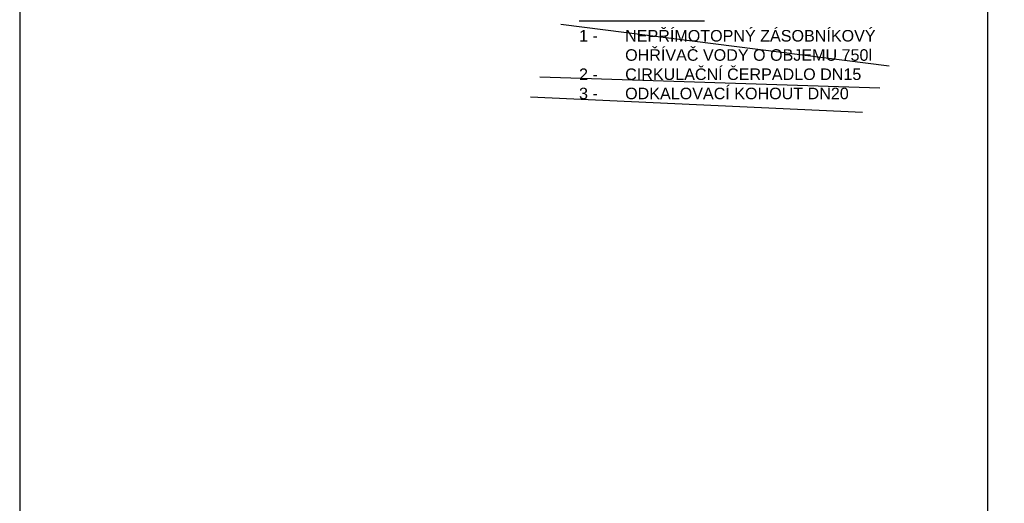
# Model space of a CAD drawing. Header units: millimetres. Extents: x -300186 to 535068, y -28581 to 763298.
# Tile 65 of 256: x -1727 to 8952, y 120244 to 125484. Entities that reach past the tile are written whole.
import ezdxf

# ---------------------------------------------------------------- set-up
doc = ezdxf.new("R2010")
doc.units = ezdxf.units.MM
doc.header["$LTSCALE"] = 10
doc.layers.add('M tenká', color=2, linetype='Continuous', lineweight=0)
doc.layers.add('netisk', color=30, linetype='Continuous', plot=False)
doc.layers.add('Topení přívod', color=1, linetype='Continuous')
doc.styles.add('laplan N', font='txt')

msp = doc.modelspace()

# ---------------------------------------------------------------- linework, layer by layer
at = {"layer": 'netisk'}
msp.add_lwpolyline([(-1727.089, 117151.897), (8772.911, 117151.897), (8772.911, 132001.897), (-1727.089, 132001.897), (-1727.089, 117151.897)], dxfattribs=at)
at = {"layer": 'netisk', "color": 1, "lineweight": -3}
for points in [[(7702.787, 124981.239), (4141.392, 125432.865)], [(7603.991, 124741.42), (3913.919, 124860.424)], [(7412.906, 124479.951), (3812.006, 124643.011)]]:
    msp.add_lwpolyline(points, dxfattribs=at)
at = {"layer": 'Topení přívod', "color": 7, "linetype": 'Continuous'}
msp.add_line((4339.912, 125472.533), (5698.884, 125472.533), dxfattribs=at)

# ---------------------------------------------------------------- texts
at = {"layer": 'M tenká', "color": 7, "char_height": 125, "attachment_point": 1, "style": 'laplan N'}
for s, insert, width in [('\\pi-375,l500,t500;{\\fArial|b0|i0|c238|p34;-^IKULOVÝ KOHOUT - 15\\P-^IFILTR - 15\\P-^ICIRUKULAČNÍ ČERPADLO\\P-^IZPĚTNÝ VENTIL - 15\\P-^IKULOVÝ KOHOUT VYPOUŠTĚCÍ - 15\\P-^ITERMOSTATICKÝ CIRKULAČNÍ VENTIL - 15\\P-^IVYVAŽOVACÍ VENTIL - 15}', (-9890.569, 129986.92), 5351.40006), ('\\pi-375,l500,t500;{\\fArial|b0|i0|c238|p34;-^IKULOVÝ KOHOUT - 25\\P-^IKOHOUT PLNÍCÍ A VYPOUŠTĚCÍ - 15 \\P-^IZPĚTNÝ VENTIL - 25\\P-^IMANOMETR\\P-^IEXPANZNÍ NÁDOBA 12l\\P-^IKULOVÝ KOHOUT VYPOUŠTĚCÍ - 25\\P-^IMANOMETR\\P-^IPOJISTNÝ VENTIL - 15}', (-9890.569, 127865.695), 5351.40006), ('\\A1;{\\fArial|b0|i0|c238|p34;1 - ^INEPŘÍMOTOPNÝ ZÁSOBNÍKOVÝ ^IOHŘÍVAČ VODY O OBJEMU 750l\\P2 -^ICIRKULAČNÍ ČERPADLO DN15\\P3 - ^IODKALOVACÍ KOHOUT DN20}', (4339.912, 125372.533), 3350.18605)]:
    msp.add_mtext(s, dxfattribs=dict(at, insert=insert, width=width))

doc.saveas('drawing.dxf')
